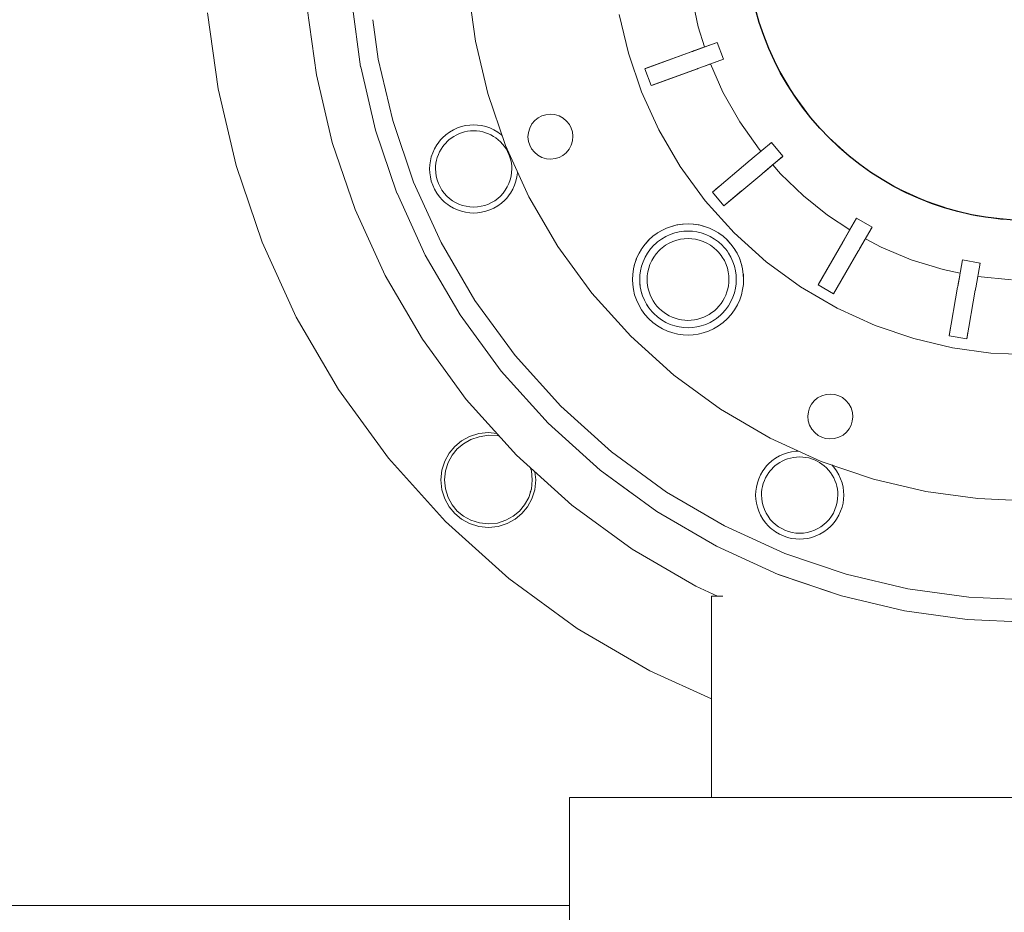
# Model space of a CAD drawing. Header units: millimetres. Extents: x -770 to 800, y -683 to 530.
# Tile 13 of 20: x 126 to 345, y -462 to -263. Entities that reach past the tile are written whole.
import ezdxf

# ---------------------------------------------------------------- set-up
doc = ezdxf.new("R2010")
doc.units = ezdxf.units.MM
doc.header["$MEASUREMENT"] = 0
doc.layers.add('MATERIAL 1', color=251, linetype='Continuous', true_color=0x505050)
doc.layers.add('MATERIAL 2', color=5, linetype='Continuous', true_color=0x0000ff)

msp = doc.modelspace()

# ---------------------------------------------------------------- linework, layer by layer
at = {"layer": 'MATERIAL 1', "color": 251, "linetype": 'Continuous', "lineweight": 0, "true_color": 0x505050}
for p, q in [((169.81, -278.42), (167.49, -261.54)), ((173.82, -295.5), (169.81, -278.42)), ((179.62, -312.53), (173.82, -295.5)), ((187.22, -329.24), (179.62, -312.53)), ((196.62, -345.35), (187.22, -329.24)), ((207.73, -360.58), (196.62, -345.35)), ((223.96, -356.74), (222.48, -357.97)), ((225.75, -355.75), (223.96, -356.74)), ((224.4, -357.38), (226.06, -356.47)), ((227.78, -355.11), (225.75, -355.75)), ((226.06, -356.47), (227.92, -355.81)), ((229.94, -354.88), (227.78, -355.11)), ((229.94, -355.45), (227.92, -355.81)), ((227.92, -355.81), (227.92, -355.81)), ((227.92, -355.81), (227.92, -355.81)), ((231.82, -355.08), (229.94, -354.88)), ((232, -355.58), (229.94, -355.45)), ((232.4, -355.71), (232, -355.58)), ((222.48, -357.97), (221.25, -359.45)), ((221.89, -359.9), (223.03, -358.52)), ((223.03, -358.52), (224.4, -357.38)), ((220.42, -374.65), (207.73, -360.58)), ((220.26, -361.24), (219.61, -363.27)), ((221.25, -359.45), (220.26, -361.24)), ((220.97, -361.55), (221.89, -359.9)), ((219.61, -363.27), (219.39, -365.43)), ((220.17, -365.43), (220.38, -363.43)), ((220.38, -363.43), (220.97, -361.55)), ((220.38, -363.43), (220.38, -363.43)), ((239.27, -362.69), (239.5, -363.43)), ((239.5, -363.43), (239.71, -365.43)), ((219.39, -365.43), (219.61, -367.59)), ((220.38, -367.43), (220.17, -365.43)), ((239.56, -367.45), (239.71, -365.43)), ((240.49, -365.43), (240.27, -367.59)), ((240.3, -363.62), (240.49, -365.43)), ((219.61, -367.59), (220.26, -369.62)), ((220.97, -369.31), (220.38, -367.43)), ((239.5, -367.43), (238.91, -369.31)), ((239.56, -367.45), (239.27, -368.17)), ((239.5, -367.43), (239.5, -367.43)), ((239.56, -367.45), (239.5, -367.43)), ((240.27, -367.59), (239.62, -369.62)), ((220.26, -369.62), (221.25, -371.41)), ((221.89, -370.97), (220.97, -369.31)), ((238.91, -369.31), (237.99, -370.97)), ((239.62, -369.62), (238.63, -371.41)), ((221.25, -371.41), (222.48, -372.89)), ((221.93, -370.94), (221.89, -370.97)), ((221.89, -370.97), (223.03, -372.34)), ((221.89, -370.97), (223.02, -372.35)), ((237.99, -370.97), (236.85, -372.34)), ((238.63, -371.41), (237.4, -372.89)), ((237.99, -370.97), (237.99, -370.97)), ((223.96, -374.13), (222.48, -372.89)), ((223.03, -372.34), (224.4, -373.48)), ((225.75, -375.11), (223.96, -374.13)), ((226.06, -374.4), (224.4, -373.48)), ((227.94, -374.99), (226.06, -374.4)), ((233.82, -374.4), (231.95, -375.06)), ((235.48, -373.48), (233.82, -374.4)), ((235.92, -374.13), (234.13, -375.11)), ((236.85, -372.34), (235.48, -373.48)), ((237.4, -372.89), (235.92, -374.13)), ((234.5, -387.34), (220.42, -374.65)), ((227.78, -375.76), (225.75, -375.11)), ((229.94, -375.98), (227.78, -375.76)), ((229.94, -375.2), (227.94, -374.99)), ((231.95, -375.06), (229.94, -375.2)), ((232.1, -375.76), (229.94, -375.98)), ((231.94, -374.99), (231.94, -374.99)), ((234.13, -375.11), (232.1, -375.76)), ((249.72, -398.46), (234.5, -387.34)), ((265.83, -407.85), (249.72, -398.46)), ((279.6, -414.12), (265.83, -407.85)), ((248, -477.08), (248, -436.08)), ((248.25, -436.08), (248, -436.08)), ((249.05, -436.08), (248.25, -436.08)), ((250.45, -436.08), (249.05, -436.08)), ((252.39, -436.08), (250.45, -436.08)), ((254.79, -436.08), (252.39, -436.08)), ((257.48, -436.08), (254.79, -436.08)), ((260.27, -436.08), (257.48, -436.08)), ((263, -436.08), (260.27, -436.08)), ((437, -436.08), (263, -436.08)), ((248, -460.08), (-248, -460.08))]:
    msp.add_line(p, q, dxfattribs=at)
at = {"layer": 'MATERIAL 2', "color": 5, "linetype": 'Continuous', "lineweight": 0, "true_color": 0x0000ff}
for p, q in [((227.09, -267.82), (225.51, -256.31)), ((274.96, -256.96), (276.59, -264.65)), ((189.67, -260.53), (191.7, -275.35)), ((201.53, -273.53), (199.63, -259.63)), ((261.07, -270.53), (259.04, -261.91)), ((205.45, -271.83), (204.25, -263.08)), ((276.59, -264.65), (278.04, -269.14)), ((229.83, -279.47), (227.09, -267.82)), ((277.92, -269.18), (275.35, -270.12)), ((280.83, -268.12), (275.59, -270.03)), ((277.92, -269.18), (275.86, -269.93)), ((276.83, -269.58), (277.92, -269.18)), ((277.21, -269.44), (277.67, -269.28)), ((277.92, -269.18), (277.47, -269.35)), ((277.73, -269.25), (277.92, -269.18)), ((277.92, -269.18), (280.81, -268.13)), ((282.2, -271.88), (280.83, -268.12)), ((280.83, -268.12), (280.83, -268.12)), ((263.99, -279.13), (261.07, -270.53)), ((275.04, -270.23), (264.74, -273.98)), ((264.83, -273.95), (275.04, -270.23)), ((275.07, -270.22), (275.04, -270.23)), ((275.04, -270.23), (275.04, -270.23)), ((275.34, -270.12), (275.07, -270.22)), ((275.17, -270.18), (275.07, -270.22)), ((275.35, -270.12), (275.17, -270.18)), ((275.2, -270.17), (275.17, -270.18)), ((275.59, -270.03), (275.35, -270.12)), ((201.54, -273.54), (201.53, -273.53)), ((204.84, -287.61), (201.54, -273.54)), ((208.67, -285.53), (205.45, -271.83)), ((276.54, -273.94), (279.28, -272.94)), ((276.96, -273.79), (282.2, -271.88)), ((276.96, -273.79), (279.17, -272.98)), ((279.12, -273), (278.39, -273.27)), ((279.36, -272.92), (282.1, -279.16)), ((282.2, -271.88), (279.44, -272.89)), ((191.7, -275.35), (195.23, -290.36)), ((266.11, -277.74), (264.74, -273.98)), ((266.11, -277.74), (276.41, -273.99)), ((276.42, -273.99), (266.43, -277.62)), ((276.41, -273.99), (276.44, -273.98)), ((276.41, -273.99), (276.41, -273.99)), ((276.41, -273.99), (276.41, -273.99)), ((276.44, -273.98), (276.54, -273.94)), ((276.54, -273.94), (276.71, -273.88)), ((276.71, -273.88), (276.96, -273.79)), ((294.76, -274.6), (294.35, -273.85)), ((294.35, -273.85), (297.57, -279.36)), ((294.76, -274.6), (297.57, -279.36)), ((233.78, -291.09), (229.83, -279.47)), ((267.83, -287.56), (263.99, -279.13)), ((282.1, -279.16), (285.85, -285.79)), ((297.93, -279.87), (297.57, -279.36)), ((297.57, -279.36), (301.37, -284.56)), ((297.93, -279.87), (301.37, -284.56)), ((241.84, -284.47), (241.03, -284.89)), ((242.71, -284.2), (241.84, -284.47)), ((243.68, -284.09), (242.71, -284.2)), ((244.68, -284.17), (243.68, -284.09)), ((245.67, -284.47), (244.68, -284.17)), ((246.57, -284.96), (245.67, -284.47)), ((213.32, -299.19), (208.67, -285.53)), ((223.06, -287.16), (223.97, -286.85)), ((223.97, -286.85), (224.88, -286.64)), ((224.88, -286.64), (225.78, -286.51)), ((225.78, -286.51), (226.66, -286.47)), ((226.66, -286.47), (227.54, -286.51)), ((227.54, -286.51), (228.44, -286.64)), ((228.44, -286.64), (229.36, -286.85)), ((229.36, -286.85), (230.27, -287.16)), ((239.62, -286.27), (239.13, -287.17)), ((240.27, -285.49), (239.62, -286.27)), ((241.03, -284.89), (240.27, -285.49)), ((247.34, -285.61), (246.57, -284.96)), ((247.95, -286.36), (247.34, -285.61)), ((248.37, -287.17), (247.95, -286.36)), ((285.85, -285.79), (290.16, -291.88)), ((209.61, -301.63), (204.84, -287.61)), ((219.73, -289.34), (220.49, -288.66)), ((220.49, -288.66), (221.3, -288.07)), ((221.3, -288.07), (222.16, -287.57)), ((221.69, -289.4), (222.22, -289.04)), ((222.16, -287.57), (223.06, -287.16)), ((222.22, -289.04), (222.78, -288.73)), ((222.78, -288.73), (223.37, -288.45)), ((223.37, -288.45), (223.99, -288.22)), ((223.99, -288.22), (224.63, -288.03)), ((224.63, -288.03), (225.29, -287.9)), ((225.29, -287.9), (225.97, -287.81)), ((225.97, -287.81), (226.65, -287.79)), ((226.65, -287.79), (227.33, -287.81)), ((227.33, -287.81), (228.01, -287.89)), ((228.01, -287.89), (228.67, -288.03)), ((228.67, -288.03), (229.31, -288.21)), ((229.31, -288.21), (229.93, -288.44)), ((229.93, -288.44), (230.52, -288.71)), ((230.27, -287.16), (231.16, -287.57)), ((230.52, -288.71), (231.08, -289.03)), ((231.08, -289.03), (231.62, -289.38)), ((231.16, -287.57), (232.02, -288.07)), ((232.02, -288.07), (232.44, -288.36)), ((232.44, -288.36), (232.84, -288.66)), ((232.84, -288.66), (233, -288.8)), ((238.84, -288.16), (238.75, -289.16)), ((239.13, -287.17), (238.84, -288.16)), ((248.64, -288.04), (248.37, -287.17)), ((248.75, -289.01), (248.64, -288.04)), ((248.67, -290.01), (248.75, -289.01)), ((272.58, -295.69), (267.83, -287.56)), ((195.23, -290.36), (200.32, -305.32)), ((217.96, -291.77), (218.46, -290.91)), ((218.46, -290.91), (218.74, -290.51)), ((218.74, -290.51), (219.06, -290.1)), ((219.06, -290.1), (219.39, -289.71)), ((219.39, -289.71), (219.73, -289.34)), ((219.8, -291.28), (220.11, -290.88)), ((220.11, -290.88), (220.44, -290.5)), ((220.44, -290.5), (220.8, -290.14)), ((220.8, -290.14), (221.17, -289.8)), ((221.17, -289.8), (221.69, -289.4)), ((231.62, -289.38), (232.14, -289.79)), ((232.14, -289.79), (232.63, -290.24)), ((232.63, -290.24), (233.09, -290.73)), ((233.09, -290.73), (233.51, -291.26)), ((238.96, -302.49), (233.78, -291.09)), ((238.75, -289.16), (238.86, -290.13)), ((238.86, -290.13), (239.13, -291)), ((239.13, -291), (239.56, -291.81)), ((247.88, -291.9), (248.37, -291)), ((248.37, -291), (248.67, -290.01)), ((292.89, -290.39), (288.61, -293.98)), ((292.71, -290.54), (292.89, -290.39)), ((295.46, -293.45), (292.89, -290.39)), ((310.26, -293.5), (305.7, -289.37)), ((305.7, -289.37), (310.52, -293.71)), ((217.24, -293.57), (217.55, -292.66)), ((217.55, -292.66), (217.96, -291.77)), ((218.81, -293.06), (218.58, -293.69)), ((219.09, -292.44), (218.81, -293.06)), ((219.42, -291.85), (219.09, -292.44)), ((219.8, -291.28), (219.42, -291.85)), ((233.51, -291.26), (233.89, -291.83)), ((233.89, -291.83), (234.22, -292.42)), ((234.22, -292.42), (234.51, -293.04)), ((234.51, -293.04), (234.74, -293.68)), ((239.56, -291.81), (240.16, -292.56)), ((240.16, -292.56), (240.93, -293.21)), ((240.93, -293.21), (241.84, -293.7)), ((245.67, -293.7), (246.48, -293.28)), ((246.48, -293.28), (247.23, -292.68)), ((247.23, -292.68), (247.88, -291.9)), ((290.16, -291.88), (290.56, -292.35)), ((216.87, -296.27), (216.91, -295.39)), ((216.91, -295.39), (217.03, -294.49)), ((217.03, -294.49), (217.24, -293.57)), ((218.2, -295.63), (218.18, -296.27)), ((218.28, -294.98), (218.2, -295.63)), ((218.4, -294.33), (218.28, -294.98)), ((218.58, -293.69), (218.4, -294.33)), ((234.74, -293.68), (234.92, -294.33)), ((234.92, -294.33), (235.05, -294.98)), ((235.05, -294.98), (235.12, -295.63)), ((235.12, -295.63), (235.15, -296.27)), ((241.84, -293.7), (242.83, -294)), ((242.83, -294), (243.83, -294.08)), ((243.83, -294.08), (244.79, -293.98)), ((244.79, -293.98), (245.67, -293.7)), ((288.17, -294.35), (279.77, -301.4)), ((288.19, -294.33), (288.17, -294.35)), ((288.17, -294.34), (288.19, -294.33)), ((288.19, -294.33), (288.52, -294.05)), ((288.27, -294.26), (288.19, -294.33)), ((288.41, -294.14), (288.27, -294.26)), ((288.61, -293.98), (288.41, -294.14)), ((288.43, -294.13), (288.41, -294.14)), ((293.09, -295.44), (290.84, -297.33)), ((290.99, -297.2), (293.09, -295.44)), ((291.18, -297.04), (295.46, -293.45)), ((293.09, -295.44), (291.99, -296.36)), ((292.46, -295.97), (293.09, -295.44)), ((295.4, -293.5), (293.09, -295.44)), ((293.17, -295.37), (294.91, -297.39)), ((295.46, -293.45), (295.46, -293.45)), ((310.26, -293.5), (310.52, -293.71)), ((216.91, -297.15), (216.87, -296.27)), ((217.03, -298.05), (216.91, -297.15)), ((218.22, -297.07), (218.18, -296.27)), ((218.33, -297.89), (218.22, -297.07)), ((235.11, -297.07), (234.99, -297.89)), ((235.15, -296.27), (235.11, -297.07)), ((236.42, -297.15), (236.3, -298.05)), ((236.43, -296.92), (236.42, -297.15)), ((278.19, -303.38), (272.58, -295.69)), ((282.34, -304.46), (290.74, -297.42)), ((290.74, -297.42), (290.76, -297.4)), ((290.76, -297.4), (290.74, -297.42)), ((290.76, -297.4), (290.84, -297.33)), ((290.84, -297.33), (290.76, -297.4)), ((290.76, -297.4), (290.8, -297.37)), ((290.84, -297.33), (290.98, -297.21)), ((290.98, -297.21), (291.18, -297.04)), ((294.91, -297.39), (300, -302.28)), ((219.42, -312.59), (213.32, -299.19)), ((217.24, -298.97), (217.03, -298.05)), ((217.55, -299.88), (217.24, -298.97)), ((217.96, -300.77), (217.55, -299.88)), ((218.53, -298.7), (218.33, -297.89)), ((218.81, -299.49), (218.53, -298.7)), ((219.18, -300.26), (218.81, -299.49)), ((234.51, -299.49), (234.15, -300.26)), ((234.79, -298.7), (234.51, -299.49)), ((234.99, -297.89), (234.79, -298.7)), ((235.77, -299.88), (235.36, -300.77)), ((236.08, -298.97), (235.77, -299.88)), ((236.3, -298.05), (236.08, -298.97)), ((209.62, -301.64), (209.61, -301.63)), ((215.88, -315.41), (209.62, -301.64)), ((218.46, -301.63), (217.96, -300.77)), ((219.06, -302.44), (218.46, -301.63)), ((219.62, -300.99), (219.18, -300.26)), ((220.12, -301.67), (219.62, -300.99)), ((220.69, -302.3), (220.12, -301.67)), ((233.2, -301.67), (232.63, -302.3)), ((233.71, -300.99), (233.2, -301.67)), ((234.15, -300.26), (233.71, -300.99)), ((234.58, -302.04), (234.27, -302.44)), ((234.86, -301.63), (234.58, -302.04)), ((235.36, -300.77), (234.86, -301.63)), ((279.77, -301.4), (281.15, -300.23)), ((282.34, -304.46), (279.77, -301.4)), ((286.26, -301.17), (282.34, -304.46)), ((326.03, -302.95), (321.23, -300.72)), ((321.23, -300.72), (326.94, -303.32)), ((219.73, -303.2), (219.06, -302.44)), ((220.1, -303.55), (219.73, -303.2)), ((220.49, -303.88), (220.1, -303.55)), ((220.89, -304.18), (220.49, -303.88)), ((221.31, -302.85), (220.69, -302.3)), ((221.3, -304.47), (220.89, -304.18)), ((221.97, -303.34), (221.31, -302.85)), ((222.65, -303.75), (221.97, -303.34)), ((223.38, -304.1), (222.65, -303.75)), ((224.16, -304.38), (223.38, -304.1)), ((224.97, -304.58), (224.16, -304.38)), ((229.16, -304.38), (228.35, -304.58)), ((229.94, -304.1), (229.16, -304.38)), ((230.67, -303.75), (229.94, -304.1)), ((231.36, -303.34), (230.67, -303.75)), ((232.02, -302.85), (231.36, -303.34)), ((232.63, -302.3), (232.02, -302.85)), ((232.84, -303.88), (232.02, -304.47)), ((233.59, -303.2), (232.84, -303.88)), ((233.94, -302.83), (233.59, -303.2)), ((233.59, -303.2), (233.59, -303.2)), ((234.27, -302.44), (233.94, -302.83)), ((234.27, -302.44), (234.27, -302.44)), ((234.27, -302.44), (234.27, -302.44)), ((245.38, -313.48), (238.96, -302.49)), ((284.59, -310.48), (278.19, -303.38)), ((300, -302.28), (305.34, -306.54)), ((326.03, -302.95), (326.94, -303.32)), ((331.82, -305.02), (326.94, -303.32)), ((326.94, -303.32), (332.76, -305.3)), ((200.32, -305.32), (207, -320)), ((222.16, -304.97), (221.3, -304.47)), ((223.06, -305.38), (222.16, -304.97)), ((223.97, -305.69), (223.06, -305.38)), ((224.88, -305.9), (223.97, -305.69)), ((225.78, -306.03), (224.88, -305.9)), ((225.81, -304.71), (224.97, -304.58)), ((226.66, -306.07), (225.78, -306.03)), ((226.66, -304.75), (225.81, -304.71)), ((227.51, -304.71), (226.66, -304.75)), ((227.54, -306.03), (226.66, -306.07)), ((228.35, -304.58), (227.51, -304.71)), ((228.44, -305.9), (227.54, -306.03)), ((229.36, -305.69), (228.44, -305.9)), ((230.27, -305.38), (229.36, -305.69)), ((231.16, -304.97), (230.27, -305.38)), ((232.02, -304.47), (231.16, -304.97)), ((305.34, -306.54), (310.31, -309.82)), ((331.82, -305.02), (332.76, -305.3)), ((337.78, -306.52), (332.76, -305.3)), ((332.76, -305.3), (338.6, -306.68)), ((337.78, -306.52), (338.6, -306.68)), ((270.7, -309.03), (271.88, -308.73)), ((271.88, -308.73), (270.94, -308.96)), ((271.88, -308.73), (273.1, -308.55)), ((271.88, -308.73), (272.09, -308.69)), ((273.1, -308.55), (272.09, -308.69)), ((272.09, -308.69), (272.09, -308.69)), ((272.09, -308.69), (272.09, -308.69)), ((273.1, -308.55), (274.34, -308.48)), ((273.1, -308.55), (273.23, -308.53)), ((274.34, -308.48), (273.23, -308.53)), ((273.23, -308.53), (273.23, -308.53)), ((274.34, -308.48), (275.45, -308.53)), ((274.34, -308.48), (275.58, -308.55)), ((275.45, -308.53), (275.45, -308.53)), ((275.58, -308.55), (275.45, -308.53)), ((275.58, -308.55), (276.59, -308.69)), ((275.58, -308.55), (276.8, -308.73)), ((276.59, -308.69), (276.59, -308.69)), ((276.59, -308.69), (276.59, -308.69)), ((276.8, -308.73), (276.59, -308.69)), ((276.8, -308.73), (277.74, -308.96)), ((276.8, -308.73), (277.98, -309.03)), ((311.83, -307.19), (309.04, -312.02)), ((310.28, -309.87), (311.81, -307.23)), ((315.29, -309.19), (311.83, -307.19)), ((343.86, -307.41), (338.6, -306.68)), ((338.6, -306.68), (344.37, -307.47)), ((343.86, -307.41), (344.37, -307.47)), ((267.5, -310.55), (266.55, -311.25)), ((266.55, -311.25), (267.5, -310.55)), ((267.5, -310.55), (268.5, -309.95)), ((267.5, -310.55), (267.58, -310.5)), ((268.5, -309.95), (267.58, -310.5)), ((267.58, -310.5), (267.58, -310.5)), ((267.58, -310.5), (267.58, -310.5)), ((268.5, -309.95), (269.57, -309.44)), ((268.5, -309.95), (268.67, -309.86)), ((269.57, -309.44), (268.67, -309.86)), ((268.67, -309.86), (268.67, -309.86)), ((268.67, -309.86), (268.67, -309.86)), ((269.41, -311.3), (270.39, -310.85)), ((269.57, -309.44), (270.7, -309.03)), ((269.57, -309.44), (269.79, -309.35)), ((270.7, -309.03), (269.79, -309.35)), ((269.79, -309.35), (269.79, -309.35)), ((269.79, -309.35), (269.79, -309.35)), ((270.39, -310.85), (271.39, -310.51)), ((270.7, -309.03), (270.94, -308.96)), ((270.94, -308.96), (270.94, -308.96)), ((270.94, -308.96), (270.94, -308.96)), ((271.39, -310.51), (272.39, -310.28)), ((272.39, -310.28), (273.38, -310.14)), ((273.38, -310.14), (274.34, -310.1)), ((274.34, -310.1), (275.31, -310.14)), ((275.31, -310.14), (276.3, -310.28)), ((276.3, -310.28), (277.3, -310.51)), ((277.3, -310.51), (278.29, -310.85)), ((277.74, -308.96), (277.74, -308.96)), ((277.74, -308.96), (277.74, -308.96)), ((277.98, -309.03), (277.74, -308.96)), ((277.98, -309.03), (278.89, -309.35)), ((277.98, -309.03), (279.11, -309.44)), ((278.29, -310.85), (279.27, -311.3)), ((278.89, -309.35), (278.89, -309.35)), ((278.89, -309.35), (278.89, -309.35)), ((279.11, -309.44), (278.89, -309.35)), ((279.11, -309.44), (280.02, -309.86)), ((279.11, -309.44), (280.18, -309.95)), ((280.02, -309.86), (280.02, -309.86)), ((280.02, -309.86), (280.02, -309.86)), ((280.18, -309.95), (280.02, -309.86)), ((280.18, -309.95), (281.1, -310.5)), ((280.18, -309.95), (281.18, -310.55)), ((281.1, -310.5), (281.1, -310.5)), ((281.1, -310.5), (281.1, -310.5)), ((281.18, -310.55), (281.1, -310.5)), ((281.18, -310.55), (282.13, -311.25)), ((281.18, -310.55), (282.14, -311.25)), ((291.7, -316.89), (284.59, -310.48)), ((308.76, -312.5), (310.28, -309.87)), ((310.28, -309.87), (308.91, -312.25)), ((309.78, -310.74), (310.28, -309.87)), ((312.5, -314.02), (315.29, -309.19)), ((315.29, -309.19), (315.01, -309.68)), ((226.96, -325.52), (219.42, -312.59)), ((264.08, -313.96), (264.82, -312.97)), ((264.08, -313.96), (264.75, -313.05)), ((264.82, -312.97), (264.75, -313.05)), ((264.75, -313.05), (264.75, -313.05)), ((264.75, -313.05), (264.75, -313.05)), ((264.82, -312.97), (265.64, -312.06)), ((264.82, -312.97), (265.6, -312.1)), ((265.64, -312.06), (265.6, -312.1)), ((265.6, -312.1), (265.6, -312.1)), ((265.6, -312.1), (265.6, -312.1)), ((265.64, -312.06), (266.55, -311.25)), ((266.55, -311.25), (266.55, -311.25)), ((266.55, -311.25), (266.56, -311.25)), ((266.55, -311.25), (266.55, -311.25)), ((266.75, -313.25), (267.15, -312.86)), ((267.15, -312.86), (267.57, -312.5)), ((267.57, -312.5), (268.01, -312.16)), ((268.01, -312.16), (268.46, -311.85)), ((268.46, -311.85), (269.41, -311.3)), ((269.36, -313.22), (270.16, -312.76)), ((270.16, -312.76), (270.99, -312.38)), ((270.99, -312.38), (271.84, -312.09)), ((271.84, -312.09), (272.69, -311.89)), ((272.69, -311.89), (273.52, -311.78)), ((273.52, -311.78), (274.34, -311.74)), ((274.34, -311.74), (275.16, -311.78)), ((275.16, -311.78), (276, -311.89)), ((276, -311.89), (276.84, -312.09)), ((276.84, -312.09), (277.69, -312.38)), ((277.69, -312.38), (278.52, -312.76)), ((278.52, -312.76), (279.32, -313.22)), ((279.27, -311.3), (280.22, -311.85)), ((280.22, -311.85), (281.11, -312.5)), ((281.11, -312.5), (281.94, -313.25)), ((282.13, -311.25), (282.13, -311.25)), ((282.13, -311.25), (282.13, -311.25)), ((282.14, -311.25), (282.13, -311.25)), ((282.14, -311.25), (283.04, -312.06)), ((283.04, -312.06), (283.08, -312.1)), ((283.04, -312.06), (283.87, -312.97)), ((283.08, -312.1), (283.08, -312.1)), ((283.08, -312.1), (283.08, -312.1)), ((283.86, -312.97), (283.08, -312.1)), ((283.87, -312.97), (283.93, -313.05)), ((283.87, -312.97), (284.6, -313.96)), ((283.93, -313.05), (283.93, -313.05)), ((283.93, -313.05), (283.93, -313.05)), ((284.6, -313.96), (283.93, -313.05)), ((308.75, -312.53), (303.27, -322.02)), ((303.33, -321.91), (308.75, -312.53)), ((308.76, -312.5), (308.75, -312.53)), ((308.75, -312.53), (308.75, -312.52)), ((308.82, -312.41), (308.76, -312.5)), ((308.91, -312.25), (308.82, -312.41)), ((308.91, -312.25), (308.82, -312.4)), ((309.04, -312.02), (308.91, -312.25)), ((312.38, -314.24), (313.08, -313.02)), ((313.8, -311.78), (317.27, -313.64)), ((252.96, -323.86), (245.38, -313.48)), ((262.91, -316.14), (263.44, -315.02)), ((262.91, -316.14), (263.37, -315.16)), ((263.44, -315.02), (263.37, -315.16)), ((263.37, -315.17), (263.37, -315.16)), ((263.37, -315.16), (263.37, -315.16)), ((263.44, -315.02), (264.08, -313.96)), ((263.44, -315.02), (264, -314.08)), ((264.08, -313.96), (264, -314.08)), ((264, -314.08), (264, -314.08)), ((264, -314.08), (264, -314.08)), ((264.8, -315.91), (265.35, -314.96)), ((265.35, -314.96), (266, -314.07)), ((266, -314.07), (266.75, -313.25)), ((266.73, -315.86), (267.28, -315.11)), ((267.28, -315.11), (267.91, -314.41)), ((267.91, -314.41), (268.25, -314.08)), ((268.25, -314.08), (268.61, -313.78)), ((268.61, -313.78), (268.98, -313.49)), ((268.98, -313.49), (269.36, -313.22)), ((279.32, -313.22), (280.08, -313.78)), ((280.08, -313.78), (280.77, -314.41)), ((280.77, -314.41), (281.1, -314.75)), ((281.1, -314.75), (281.4, -315.11)), ((281.4, -315.11), (281.69, -315.48)), ((281.94, -313.25), (282.32, -313.65)), ((282.32, -313.65), (282.68, -314.07)), ((282.68, -314.07), (283.02, -314.51)), ((283.02, -314.51), (283.33, -314.96)), ((283.33, -314.96), (283.88, -315.91)), ((284.6, -313.96), (284.68, -314.08)), ((284.6, -313.96), (285.24, -315.02)), ((284.68, -314.08), (284.68, -314.08)), ((284.68, -314.08), (284.68, -314.08)), ((285.24, -315.02), (284.68, -314.08)), ((285.24, -315.02), (285.32, -315.16)), ((285.24, -315.02), (285.77, -316.14)), ((285.32, -315.16), (285.32, -315.16)), ((285.32, -315.16), (285.32, -315.17)), ((285.77, -316.14), (285.32, -315.16)), ((306.73, -324.02), (312.21, -314.53)), ((312.21, -314.53), (312.23, -314.5)), ((312.23, -314.5), (312.28, -314.41)), ((312.23, -314.5), (312.28, -314.41)), ((312.28, -314.41), (312.37, -314.25)), ((312.28, -314.41), (312.36, -314.28)), ((312.28, -314.41), (312.31, -314.36)), ((312.37, -314.25), (312.5, -314.02)), ((312.5, -314.02), (312.74, -313.62)), ((312.5, -314.02), (312.73, -313.63)), ((312.84, -313.44), (312.94, -313.27)), ((317.27, -313.64), (323.98, -316.46)), ((223.63, -328.68), (215.88, -315.41)), ((262.21, -318.49), (262.5, -317.3)), ((262.21, -318.49), (262.46, -317.44)), ((262.5, -317.3), (262.46, -317.44)), ((262.46, -317.44), (262.46, -317.44)), ((262.46, -317.44), (262.46, -317.44)), ((262.5, -317.3), (262.91, -316.14)), ((262.5, -317.3), (262.85, -316.29)), ((262.91, -316.14), (262.85, -316.29)), ((262.85, -316.29), (262.85, -316.29)), ((262.85, -316.29), (262.85, -316.29)), ((264.02, -317.88), (264.36, -316.89)), ((264.36, -316.89), (264.8, -315.91)), ((265.59, -318.34), (265.88, -317.49)), ((265.88, -317.49), (266.26, -316.66)), ((266.26, -316.66), (266.73, -315.86)), ((281.69, -315.48), (281.96, -315.86)), ((281.96, -315.86), (282.42, -316.66)), ((282.42, -316.66), (282.8, -317.49)), ((282.8, -317.49), (283.09, -318.34)), ((283.88, -315.91), (284.33, -316.89)), ((284.33, -316.89), (284.67, -317.88)), ((285.77, -316.14), (285.83, -316.29)), ((285.77, -316.14), (286.18, -317.3)), ((285.83, -316.29), (285.83, -316.29)), ((285.83, -316.29), (285.83, -316.29)), ((286.18, -317.3), (285.83, -316.29)), ((286.18, -317.3), (286.22, -317.44)), ((286.18, -317.3), (286.47, -318.49)), ((286.22, -317.44), (286.22, -317.44)), ((286.22, -317.44), (286.22, -317.44)), ((286.47, -318.49), (286.22, -317.44)), ((299.38, -322.5), (291.7, -316.89)), ((323.98, -316.46), (331.1, -318.66)), ((335.38, -316.5), (334.41, -322)), ((335.22, -317.37), (335.38, -316.5)), ((339.31, -317.2), (335.38, -316.5)), ((338.35, -322.69), (339.31, -317.2)), ((339.31, -317.2), (339.27, -317.47)), ((261.99, -320.84), (262.04, -319.67)), ((262.04, -319.67), (262.21, -318.49)), ((262.04, -319.67), (262.19, -318.59)), ((262.04, -319.67), (262.04, -319.73)), ((262.21, -318.49), (262.19, -318.59)), ((262.19, -318.59), (262.19, -318.59)), ((262.19, -318.59), (262.19, -318.59)), ((263.65, -319.87), (263.78, -318.89)), ((263.78, -318.89), (264.02, -317.88)), ((265.28, -320.02), (265.39, -319.18)), ((265.39, -319.18), (265.59, -318.34)), ((283.09, -318.34), (283.29, -319.18)), ((283.29, -319.18), (283.4, -320.02)), ((284.67, -317.88), (284.9, -318.89)), ((284.9, -318.89), (285.04, -319.87)), ((286.47, -318.49), (286.49, -318.59)), ((286.47, -318.49), (286.64, -319.67)), ((286.49, -318.59), (286.49, -318.59)), ((286.49, -318.59), (286.49, -318.59)), ((286.64, -319.67), (286.49, -318.59)), ((286.64, -319.67), (286.65, -319.73)), ((286.64, -319.67), (286.7, -320.84)), ((331.1, -318.66), (334.86, -319.43)), ((207, -320), (215.26, -334.15)), ((261.99, -320.84), (262.04, -319.73)), ((261.99, -320.84), (262.04, -321.95)), ((262.04, -319.73), (262.04, -319.73)), ((263.6, -320.84), (263.65, -319.87)), ((263.6, -320.84), (263.61, -321.37)), ((263.61, -321.37), (263.72, -322.46)), ((263.65, -321.8), (263.61, -321.37)), ((263.65, -321.8), (263.65, -321.8)), ((263.65, -321.81), (263.65, -321.8)), ((263.65, -321.8), (263.72, -322.46)), ((265.24, -320.84), (265.28, -320.02)), ((265.27, -321.53), (265.24, -320.84)), ((265.35, -322.22), (265.27, -321.53)), ((283.33, -322.23), (283.41, -321.53)), ((283.4, -320.02), (283.44, -320.84)), ((283.41, -321.53), (283.44, -320.84)), ((285.04, -321.8), (284.9, -322.79)), ((285.04, -319.87), (285.08, -320.84)), ((285.08, -320.84), (285.04, -321.8)), ((286.65, -319.73), (286.65, -319.73)), ((286.65, -319.73), (286.7, -320.84)), ((286.65, -321.95), (286.7, -320.84)), ((309.15, -319.83), (306.73, -324.02)), ((334.76, -319.96), (334.33, -322.43)), ((334.53, -321.3), (334.41, -322)), ((338.78, -320.21), (346.26, -320.96)), ((261.61, -333.47), (252.96, -323.86)), ((262.04, -321.95), (262.19, -323.09)), ((262.19, -323.09), (262.46, -324.24)), ((263.72, -322.46), (263.94, -323.51)), ((263.78, -322.79), (263.72, -322.46)), ((263.78, -322.79), (263.78, -322.79)), ((263.78, -322.79), (263.78, -322.79)), ((263.78, -322.79), (263.94, -323.51)), ((263.94, -323.51), (264.25, -324.52)), ((264.02, -323.79), (263.94, -323.51)), ((264.02, -323.8), (264.02, -323.79)), ((264.02, -323.79), (264.02, -323.79)), ((264.02, -323.79), (264.25, -324.52)), ((265.48, -322.91), (265.35, -322.22)), ((265.67, -323.61), (265.48, -322.91)), ((265.92, -324.29), (265.67, -323.61)), ((282.76, -324.3), (283.01, -323.62)), ((283.01, -323.62), (283.2, -322.92)), ((283.2, -322.92), (283.33, -322.23)), ((284.67, -323.79), (284.33, -324.79)), ((284.9, -322.79), (284.67, -323.79)), ((286.22, -324.24), (286.49, -323.09)), ((286.49, -323.09), (286.65, -321.95)), ((307.52, -327.24), (299.38, -322.5)), ((306.73, -324.02), (303.27, -322.02)), ((334.31, -322.57), (332.4, -333.36)), ((334.33, -322.43), (334.31, -322.54)), ((334.33, -322.43), (334.31, -322.54)), ((334.31, -322.54), (334.31, -322.57)), ((334.36, -322.25), (334.33, -322.43)), ((334.41, -322), (334.36, -322.25)), ((336.34, -334.06), (338.24, -323.26)), ((338.24, -323.26), (338.25, -323.23)), ((338.25, -323.23), (338.27, -323.13)), ((338.27, -323.13), (338.3, -322.95)), ((338.27, -323.13), (338.27, -323.11)), ((338.3, -322.95), (338.35, -322.69)), ((235.88, -337.73), (226.96, -325.52)), ((262.46, -324.24), (262.85, -325.39)), ((262.85, -325.39), (263.37, -326.51)), ((264.25, -324.52), (264.65, -325.47)), ((264.36, -324.79), (264.25, -324.52)), ((264.36, -324.79), (264.36, -324.79)), ((264.36, -324.79), (264.36, -324.79)), ((264.36, -324.79), (264.65, -325.47)), ((264.65, -325.47), (265.12, -326.35)), ((264.8, -325.77), (264.65, -325.47)), ((264.8, -325.77), (264.8, -325.77)), ((264.8, -325.77), (264.8, -325.77)), ((264.8, -325.77), (265.12, -326.35)), ((266.22, -324.95), (265.92, -324.29)), ((266.58, -325.58), (266.22, -324.95)), ((266.98, -326.19), (266.58, -325.58)), ((266.98, -326.19), (267.43, -326.76)), ((281.23, -326.78), (281.69, -326.21)), ((281.69, -326.21), (282.09, -325.6)), ((282.09, -325.6), (282.45, -324.96)), ((282.45, -324.96), (282.76, -324.3)), ((283.88, -325.77), (283.33, -326.72)), ((284.33, -324.79), (283.88, -325.77)), ((285.32, -326.51), (285.83, -325.39)), ((285.83, -325.39), (286.22, -324.24)), ((263.37, -326.51), (264, -327.6)), ((264, -327.6), (264.75, -328.63)), ((265.12, -326.35), (265.65, -327.15)), ((265.35, -326.72), (265.12, -326.35)), ((265.35, -326.72), (265.35, -326.72)), ((265.35, -326.72), (265.35, -326.72)), ((265.35, -326.72), (265.65, -327.15)), ((266, -327.61), (265.65, -327.15)), ((266.36, -328.03), (266, -327.61)), ((266.75, -328.43), (266.36, -328.03)), ((266.75, -328.43), (266.75, -328.43)), ((267.57, -329.18), (266.75, -328.43)), ((267.43, -326.76), (267.92, -327.29)), ((267.92, -327.29), (268.45, -327.77)), ((268.45, -327.77), (269, -328.21)), ((269, -328.21), (269.58, -328.59)), ((279.08, -328.61), (279.66, -328.22)), ((279.66, -328.22), (280.21, -327.79)), ((280.21, -327.79), (280.74, -327.31)), ((280.74, -327.31), (281.23, -326.78)), ((281.94, -328.43), (281.53, -328.82)), ((282.68, -327.61), (281.94, -328.43)), ((283.33, -326.72), (282.68, -327.61)), ((283.93, -328.63), (284.68, -327.6)), ((284.68, -327.6), (285.32, -326.51)), ((315.95, -331.08), (307.52, -327.24)), ((232.78, -341.22), (223.63, -328.68)), ((264.75, -328.63), (265.6, -329.58)), ((265.6, -329.58), (266.55, -330.43)), ((266.55, -330.43), (267.58, -331.18)), ((268.46, -329.83), (267.57, -329.18)), ((269.41, -330.38), (268.46, -329.83)), ((270.39, -330.83), (269.41, -330.38)), ((269.58, -328.59), (270.18, -328.93)), ((270.18, -328.93), (270.81, -329.23)), ((270.81, -329.23), (271.47, -329.47)), ((271.47, -329.47), (272.16, -329.67)), ((272.16, -329.67), (272.87, -329.82)), ((272.87, -329.82), (273.6, -329.91)), ((273.6, -329.91), (274.33, -329.94)), ((274.33, -329.94), (275.06, -329.91)), ((275.06, -329.91), (275.78, -329.82)), ((275.78, -329.82), (276.49, -329.68)), ((276.49, -329.68), (277.18, -329.48)), ((277.18, -329.48), (277.85, -329.24)), ((277.85, -329.24), (278.48, -328.94)), ((279.27, -330.38), (278.29, -330.83)), ((278.48, -328.94), (279.08, -328.61)), ((280.22, -329.83), (279.27, -330.38)), ((280.67, -329.52), (280.22, -329.83)), ((281.11, -329.18), (280.67, -329.52)), ((281.1, -331.18), (282.13, -330.43)), ((281.53, -328.82), (281.11, -329.18)), ((281.11, -329.18), (281.11, -329.18)), ((281.11, -329.18), (281.11, -329.18)), ((282.13, -330.43), (283.08, -329.58)), ((283.08, -329.58), (283.93, -328.63)), ((267.58, -331.18), (268.67, -331.81)), ((268.67, -331.81), (269.79, -332.33)), ((269.79, -332.33), (270.94, -332.72)), ((271.39, -331.16), (270.39, -330.83)), ((270.94, -332.72), (272.09, -332.99)), ((272.39, -331.4), (271.39, -331.16)), ((273.38, -331.54), (272.39, -331.4)), ((274.34, -331.58), (273.38, -331.54)), ((275.31, -331.54), (274.34, -331.58)), ((276.3, -331.4), (275.31, -331.54)), ((277.3, -331.16), (276.3, -331.4)), ((276.59, -332.99), (277.74, -332.72)), ((278.29, -330.83), (277.3, -331.16)), ((277.74, -332.72), (278.89, -332.33)), ((278.89, -332.33), (280.02, -331.81)), ((280.02, -331.81), (281.1, -331.18)), ((324.55, -334.01), (315.95, -331.08)), ((332.4, -333.36), (332.73, -331.52)), ((336.61, -332.56), (336.34, -334.06)), ((215.26, -334.15), (225.02, -347.53)), ((271.21, -342.12), (261.61, -333.47)), ((272.09, -332.99), (273.23, -333.15)), ((273.23, -333.15), (274.34, -333.2)), ((274.34, -333.2), (275.45, -333.15)), ((275.45, -333.15), (276.59, -332.99)), ((333.17, -336.03), (324.55, -334.01)), ((336.34, -334.06), (332.4, -333.36)), ((341.69, -337.2), (333.17, -336.03)), ((350, -337.58), (341.69, -337.2)), ((246.06, -349.02), (235.88, -337.73)), ((232.78, -341.23), (232.78, -341.22)), ((243.23, -352.82), (232.78, -341.23)), ((281.6, -349.7), (271.21, -342.12)), ((225.02, -347.53), (236.17, -359.89)), ((302.4, -347.84), (301.8, -348.6)), ((303.17, -347.19), (302.4, -347.84)), ((304.08, -346.7), (303.17, -347.19)), ((305.07, -346.41), (304.08, -346.7)), ((306.07, -346.32), (305.07, -346.41)), ((307.03, -346.43), (306.07, -346.32)), ((307.9, -346.7), (307.03, -346.43)), ((308.71, -347.13), (307.9, -346.7)), ((309.47, -347.73), (308.71, -347.13)), ((310.12, -348.5), (309.47, -347.73)), ((257.35, -359.2), (246.06, -349.02)), ((292.59, -356.11), (281.6, -349.7)), ((301.1, -350.28), (300.99, -351.24)), ((301.37, -349.41), (301.1, -350.28)), ((301.8, -348.6), (301.37, -349.41)), ((310.61, -349.41), (310.12, -348.5)), ((310.9, -350.4), (310.61, -349.41)), ((300.99, -351.24), (301.08, -352.25)), ((301.08, -352.25), (301.37, -353.24)), ((310.61, -353.24), (310.88, -352.36)), ((310.88, -352.36), (310.99, -351.4)), ((310.99, -351.4), (310.9, -350.4)), ((243.24, -352.82), (243.23, -352.82)), ((254.83, -363.28), (243.24, -352.82)), ((301.37, -353.24), (301.86, -354.14)), ((301.86, -354.14), (302.51, -354.91)), ((309.58, -354.8), (310.19, -354.05)), ((310.19, -354.05), (310.61, -353.24)), ((303.99, -361.3), (292.59, -356.11)), ((302.51, -354.91), (303.27, -355.52)), ((303.27, -355.52), (304.08, -355.94)), ((304.08, -355.94), (304.95, -356.21)), ((304.95, -356.21), (305.91, -356.32)), ((305.91, -356.32), (306.92, -356.24)), ((306.92, -356.24), (307.9, -355.94)), ((307.9, -355.94), (308.81, -355.45)), ((308.81, -355.45), (309.58, -354.8)), ((297.39, -359.15), (298.3, -359.03)), ((298.3, -359.03), (298.93, -359)), ((236.17, -359.89), (248.53, -371.04)), ((269.56, -368.12), (257.35, -359.2)), ((292.25, -361.86), (293, -361.18)), ((293, -361.18), (293.82, -360.59)), ((293.82, -360.59), (294.68, -360.08)), ((294.68, -360.08), (295.57, -359.68)), ((294.74, -361.55), (295.3, -361.24)), ((295.3, -361.24), (295.89, -360.97)), ((295.57, -359.68), (296.48, -359.37)), ((295.89, -360.97), (296.5, -360.73)), ((296.48, -359.37), (297.39, -359.15)), ((296.5, -360.73), (297.15, -360.55)), ((297.15, -360.55), (297.81, -360.41)), ((297.81, -360.41), (298.48, -360.33)), ((298.48, -360.33), (299.16, -360.3)), ((299.16, -360.3), (299.85, -360.33)), ((299.85, -360.33), (300.52, -360.41)), ((300.52, -360.41), (301.18, -360.54)), ((301.18, -360.54), (301.83, -360.73)), ((301.83, -360.73), (302.45, -360.96)), ((302.45, -360.96), (303.04, -361.23)), ((303.04, -361.23), (303.6, -361.54)), ((315.61, -365.25), (303.99, -361.3)), ((262.02, -368.52), (254.83, -363.28)), ((254.83, -363.28), (267.38, -372.44)), ((254.83, -363.28), (255.12, -363.48)), ((290.48, -364.29), (290.98, -363.42)), ((290.98, -363.42), (291.25, -363.03)), ((291.25, -363.03), (291.57, -362.61)), ((291.57, -362.61), (291.9, -362.23)), ((291.9, -362.23), (292.25, -361.86)), ((292.31, -363.8), (292.63, -363.39)), ((292.63, -363.39), (292.96, -363.01)), ((292.96, -363.01), (293.31, -362.65)), ((293.31, -362.65), (293.68, -362.32)), ((293.68, -362.32), (294.2, -361.91)), ((294.2, -361.91), (294.74, -361.55)), ((303.6, -361.54), (304.13, -361.9)), ((304.13, -361.9), (304.65, -362.3)), ((304.65, -362.3), (305.14, -362.75)), ((305.14, -362.75), (305.6, -363.25)), ((305.6, -363.25), (306.03, -363.78)), ((306.32, -362.09), (306.78, -362.61)), ((306.78, -362.61), (307.38, -363.42)), ((307.38, -363.42), (307.88, -364.29)), ((289.76, -366.09), (290.07, -365.18)), ((290.07, -365.18), (290.48, -364.29)), ((291.32, -365.57), (291.09, -366.21)), ((291.61, -364.96), (291.32, -365.57)), ((291.94, -364.36), (291.61, -364.96)), ((292.31, -363.8), (291.94, -364.36)), ((306.03, -363.78), (306.41, -364.34)), ((306.41, -364.34), (306.74, -364.94)), ((306.74, -364.94), (307.02, -365.56)), ((307.02, -365.56), (307.26, -366.19)), ((307.88, -364.29), (308.29, -365.18)), ((308.29, -365.18), (308.6, -366.09)), ((327.25, -367.99), (315.61, -365.25)), ((289.42, -367.9), (289.54, -367)), ((289.54, -367), (289.76, -366.09)), ((290.79, -367.5), (290.72, -368.15)), ((290.92, -366.85), (290.79, -367.5)), ((291.09, -366.21), (290.92, -366.85)), ((307.26, -366.19), (307.44, -366.84)), ((307.44, -366.84), (307.56, -367.49)), ((307.56, -367.49), (307.64, -368.14)), ((308.6, -366.09), (308.81, -367)), ((308.81, -367), (308.93, -367.9)), ((282.48, -375.65), (269.56, -368.12)), ((289.38, -368.78), (289.42, -367.9)), ((289.42, -369.67), (289.38, -368.78)), ((289.54, -370.57), (289.42, -369.67)), ((290.72, -368.15), (290.69, -368.78)), ((290.73, -369.59), (290.69, -368.78)), ((290.85, -370.4), (290.73, -369.59)), ((307.62, -369.59), (307.51, -370.4)), ((307.66, -368.78), (307.62, -369.59)), ((307.64, -368.14), (307.66, -368.78)), ((308.93, -369.67), (308.81, -370.57)), ((308.93, -367.9), (308.97, -368.78)), ((308.97, -368.78), (308.93, -369.67)), ((338.77, -369.57), (327.25, -367.99)), ((350, -370.08), (338.77, -369.57)), ((248.53, -371.04), (261.91, -380.81)), ((289.76, -371.48), (289.54, -370.57)), ((290.07, -372.39), (289.76, -371.48)), ((291.05, -371.21), (290.85, -370.4)), ((291.33, -372.01), (291.05, -371.21)), ((291.69, -372.78), (291.33, -372.01)), ((307.02, -372.01), (306.66, -372.78)), ((307.31, -371.21), (307.02, -372.01)), ((307.51, -370.4), (307.31, -371.21)), ((308.6, -371.48), (308.29, -372.39)), ((308.81, -370.57), (308.6, -371.48)), ((267.38, -372.44), (267.38, -372.44)), ((267.38, -372.44), (280.65, -380.18)), ((290.48, -373.28), (290.07, -372.39)), ((290.98, -374.15), (290.48, -373.28)), ((291.57, -374.96), (290.98, -374.15)), ((292.13, -373.51), (291.69, -372.78)), ((292.64, -374.19), (292.13, -373.51)), ((293.21, -374.81), (292.64, -374.19)), ((305.72, -374.19), (305.15, -374.81)), ((306.22, -373.51), (305.72, -374.19)), ((306.66, -372.78), (306.22, -373.51)), ((307.38, -374.15), (307.09, -374.56)), ((307.88, -373.28), (307.38, -374.15)), ((308.29, -372.39), (307.88, -373.28)), ((295.89, -381.76), (282.48, -375.65)), ((292.25, -375.71), (291.57, -374.96)), ((292.62, -376.06), (292.25, -375.71)), ((293, -376.39), (292.62, -376.06)), ((293.4, -376.7), (293, -376.39)), ((293.82, -375.37), (293.21, -374.81)), ((294.48, -375.85), (293.82, -375.37)), ((295.17, -376.26), (294.48, -375.85)), ((295.9, -376.61), (295.17, -376.26)), ((296.68, -376.89), (295.9, -376.61)), ((302.45, -376.61), (301.68, -376.89)), ((303.19, -376.26), (302.45, -376.61)), ((303.87, -375.85), (303.19, -376.26)), ((304.53, -375.37), (303.87, -375.85)), ((305.15, -374.81), (304.53, -375.37)), ((305.35, -376.39), (304.54, -376.98)), ((306.1, -375.71), (305.35, -376.39)), ((306.45, -375.34), (306.1, -375.71)), ((306.78, -374.96), (306.45, -375.34)), ((307.09, -374.56), (306.78, -374.96)), ((293.82, -376.98), (293.4, -376.7)), ((294.68, -377.49), (293.82, -376.98)), ((295.57, -377.89), (294.68, -377.49)), ((296.48, -378.2), (295.57, -377.89)), ((297.39, -378.42), (296.48, -378.2)), ((297.49, -377.1), (296.68, -376.89)), ((298.3, -378.54), (297.39, -378.42)), ((298.33, -377.23), (297.49, -377.1)), ((299.18, -378.58), (298.3, -378.54)), ((299.18, -377.27), (298.33, -377.23)), ((300.03, -377.23), (299.18, -377.27)), ((300.06, -378.54), (299.18, -378.58)), ((300.86, -377.1), (300.03, -377.23)), ((300.96, -378.42), (300.06, -378.54)), ((301.68, -376.89), (300.86, -377.1)), ((301.87, -378.2), (300.96, -378.42)), ((302.78, -377.89), (301.87, -378.2)), ((303.68, -377.49), (302.78, -377.89)), ((304.54, -376.98), (303.68, -377.49)), ((261.91, -380.81), (276.06, -389.06)), ((294.42, -386.45), (280.65, -380.18)), ((309.55, -386.4), (295.89, -381.76)), ((306.93, -390.7), (294.42, -386.45)), ((294.43, -386.44), (308.45, -391.22)), ((294.43, -386.44), (294.5, -386.46)), ((323.25, -389.62), (309.55, -386.4)), ((276.06, -389.06), (280.91, -391.26)), ((336.79, -391.48), (323.25, -389.62)), ((279.6, -436.08), (279.6, -391.26)), ((279.6, -391.26), (282.12, -391.26)), ((308.45, -391.22), (322.52, -394.55)), ((350, -392.08), (336.79, -391.48)), ((322.52, -394.55), (336.43, -396.46)), ((336.43, -396.46), (350, -397.05))]:
    msp.add_line(p, q, dxfattribs=at)
at = {"layer": 'MATERIAL 2'}
msp.add_circle((350.01, -245.08), 62.64, dxfattribs=at)

doc.saveas('drawing.dxf')
